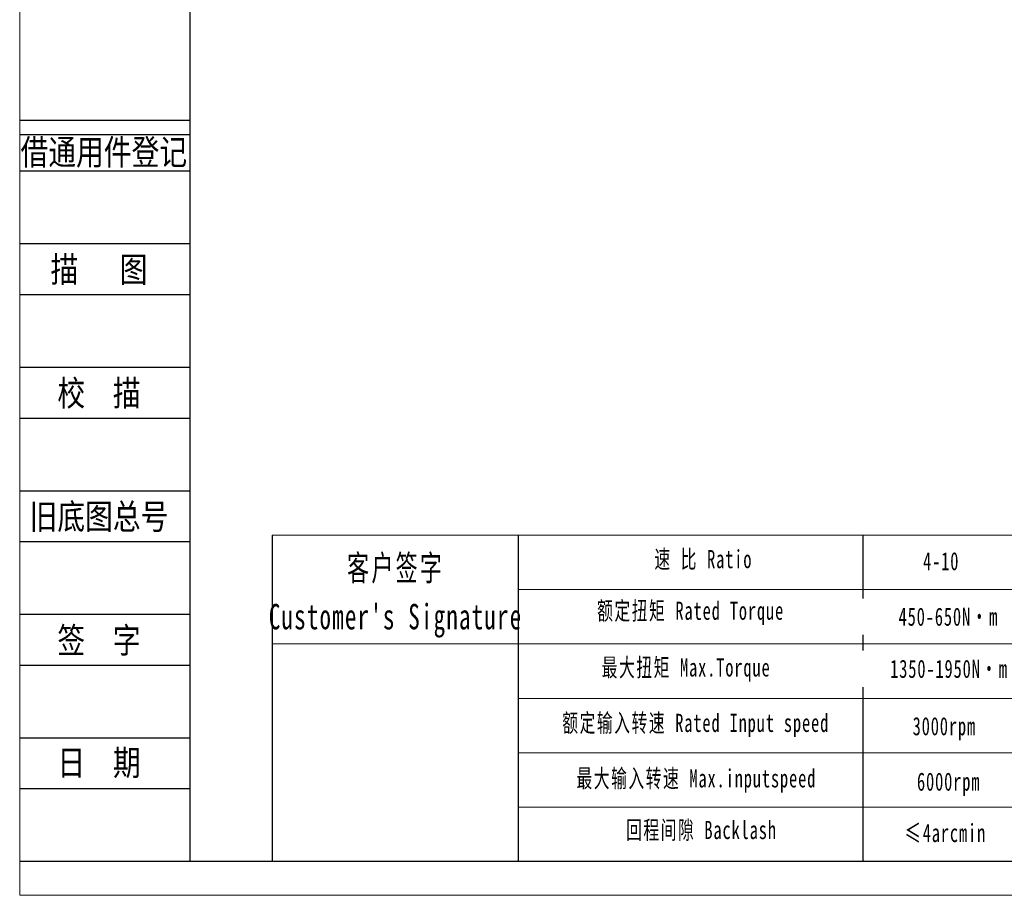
# Model space of a CAD drawing. Header units: millimetres. Extents: x 2152 to 3183, y 256 to 984.
# Tile 1 of 15: x 2152 to 2508, y 256 to 572. Entities that reach past the tile are written whole.
import ezdxf
from ezdxf.enums import TextEntityAlignment as Align

# ---------------------------------------------------------------- set-up
doc = ezdxf.new("R2010")
doc.units = ezdxf.units.MM
for name, color, linetype in [('2细线层', 4, 'Continuous'), ('6文字层', 3, 'Continuous'), ('7标注层', 4, 'Continuous')]:
    doc.layers.add(name, color=color, linetype=linetype)
doc.layers.add('SLD-0', color=7, linetype='Continuous', lineweight=18)
doc.layers.add('图框_外框线', color=7, linetype='Continuous', lineweight=18)
doc.styles.add('宋体', font='txt', dxfattribs={"width": 0.8})
doc.styles.add('标准', font='txt', dxfattribs={"width": 0.667})

msp = doc.modelspace()

# ---------------------------------------------------------------- linework, layer by layer
for p, q in [((2332.402, 385.554), (2332.402, 267.776)), ((2456.72, 385.554), (2456.72, 267.776))]:
    msp.add_line(p, q)
at = {"layer": '2细线层'}
for p, q in [((2152.462, 535.344), (2213.871, 535.344)), ((2152.462, 530.098), (2213.871, 530.098)), ((2152.462, 516.983), (2213.871, 516.983)), ((2152.462, 490.753), (2213.871, 490.753)), ((2152.462, 472.392), (2213.871, 472.392)), ((2152.462, 446.162), (2213.871, 446.162)), ((2152.462, 427.801), (2213.871, 427.801)), ((2152.462, 401.57), (2213.871, 401.57)), ((2152.462, 383.209), (2213.871, 383.209)), ((2152.462, 356.979), (2213.871, 356.979)), ((2152.462, 338.618), (2213.871, 338.618)), ((2152.462, 312.388), (2213.871, 312.388)), ((2152.462, 294.027), (2213.871, 294.027)), ((2152.462, 267.796), (2213.871, 267.796))]:
    msp.add_line(p, q, dxfattribs=at)
at = {"layer": '7标注层', "color": 0}
msp.add_line((2243.557, 385.554), (2243.557, 267.796), dxfattribs=at)
at = {"layer": '图框_外框线'}
for p, q in [((2243.557, 385.554), (3170.648, 385.554)), ((2332.402, 365.906), (2853.446, 365.906)), ((2243.557, 346.258), (3170.648, 346.258)), ((2332.402, 326.61), (3170.648, 326.61)), ((2332.402, 306.962), (3170.648, 306.962)), ((2332.402, 287.314), (3170.648, 287.314))]:
    msp.add_line(p, q, dxfattribs=at)
at = {"layer": '图框_外框线', "color": 3}
msp.add_lwpolyline([(2152.539, 255.53), (3182.914, 255.53), (3182.914, 984.152), (2152.539, 984.152)], close=True, dxfattribs=at)
at = {"layer": '图框_外框线', "color": 3, "lineweight": 25}
msp.add_lwpolyline([(2213.871, 267.796), (3170.648, 267.796), (3170.648, 971.886), (2213.871, 971.886)], close=True, dxfattribs=at)

# ---------------------------------------------------------------- texts
at = {"layer": '6文字层', "color": 3, "style": '宋体', "width": 0.8}
for s, p in [('借通用件登记', (2182.834, 523.889)), ('描   图', (2181.083, 481.572)), ('校  描', (2181.083, 436.981)), ('旧底图总号', (2181.083, 392.39)), ('签  字', (2181.083, 347.798)), ('日  期', (2181.1, 303.469))]:
    msp.add_text(s, height=9.1806, dxfattribs=at).set_placement(p, align=Align.MIDDLE)
at = {"layer": 'SLD-0', "color": 1, "attachment_point": 2, "line_spacing_factor": 1.15057, "style": '标准'}
for s, insert, char_height, width in [('\\T1.1;速 比 Ratio', (2399.219, 380.151), 6.5493, 53.51375), ("\\T1.1;客户签字\\PCustomer's Signature", (2288.133, 378.284), 9.16902, 114.06357), ('{\\T1.1;4-10}', (2485.051, 379.396), 6.5493, 27.84626), ('\\T1.1;额定扭矩 Rated Torque', (2394.616, 361.52), 6.5493, 73.54095), ('\\T1.1;最大扭矩 Max.Torque', (2393.004, 341.049), 6.5493, 84.59029), ('\\T1.1;额定输入转速 Rated Input speed', (2396.457, 321.037), 6.5493, 120.50107), ('\\T1.1;3000rpm', (2486.184, 319.846), 6.5493, 27.84626), ('\\T1.1;最大输入转速 Max.inputspeed ', (2396.687, 301.026), 6.5493, 110.83281), ('\\T1.1;6000rpm', (2487.747, 299.848), 6.5493, 50.2622), ('\\T1.1;回程间隙 Backlash', (2398.529, 282.394), 6.5493, 78.04089), ('{\\T1.1;≤4arcmin }', (2486.549, 281.309), 6.5493, 46.31853)]:
    msp.add_mtext(s, dxfattribs=dict(at, insert=insert, char_height=char_height, width=width))

# ---------------------------------------------------------------- next in the draw order: texts
at = {"layer": 'SLD-0', "color": 1, "char_height": 6.5493, "width": 255.11295, "attachment_point": 2, "line_spacing_factor": 1.15057, "style": '标准', "bg_fill": 2}
for s, insert in [('\\T1.1;450-650N·m', (2487.649, 359.372)), ('\\T1.1;1350-1950N·m', (2487.881, 340.56))]:
    msp.add_mtext(s, dxfattribs=dict(at, insert=insert))

doc.saveas('drawing.dxf')
